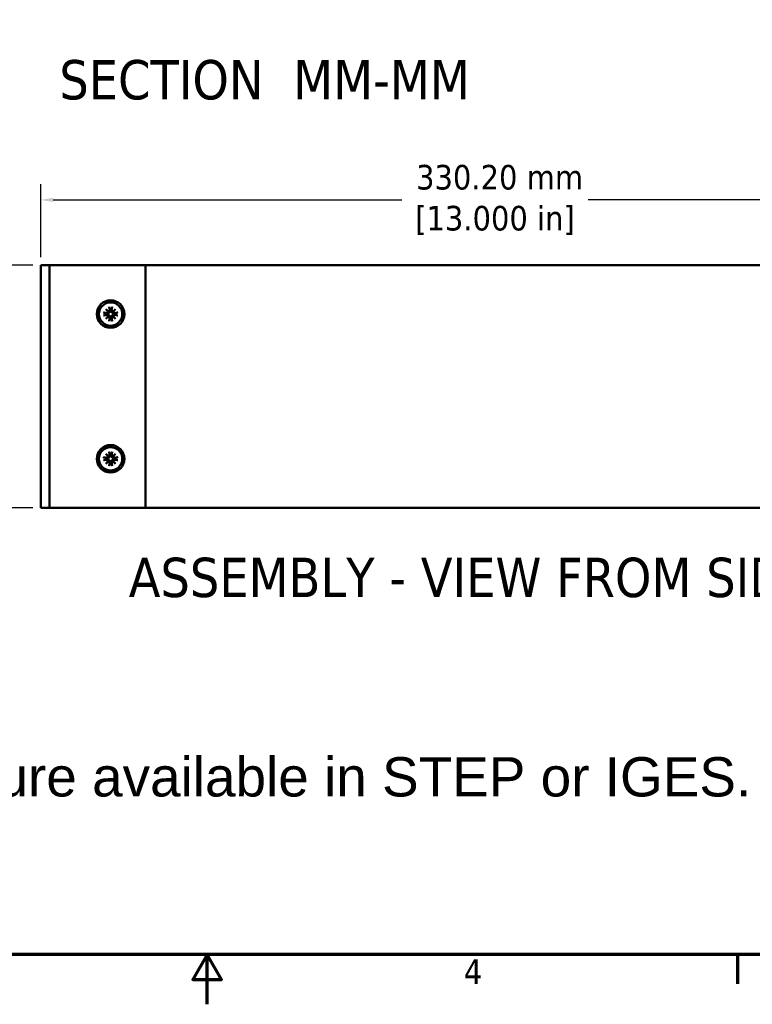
# Model space of a CAD drawing. Header units: millimetres. Extents: x 5 to 1538, y 27 to 971.
# Tile 9 of 18: x 703 to 969, y 27 to 385. Entities that reach past the tile are written whole.
import ezdxf

# ---------------------------------------------------------------- set-up
doc = ezdxf.new("R2010")
doc.units = ezdxf.units.MM
doc.header["$LTSCALE"] = 1.785714
for name, color, linetype, lineweight in [('Border (ANSI)', 7, 'Continuous', 70), ('Dimension (ANSI)', 7, 'Continuous', 25), ('Symbol (ANSI)', 7, 'Continuous', 25), ('Visible (ANSI)', 7, 'Continuous', 50)]:
    doc.layers.add(name, color=color, linetype=linetype, lineweight=lineweight)
doc.styles.add('Label Text (ANSI)', font='tahoma.ttf')
doc.styles.add('Note Text (ANSI)', font='tahoma.ttf')
doc.dimstyles.new('Default - mm (ANSI)', dxfattribs={"dimscale": 1.785714, "dimtxt": 5, "dimasz": 2.5, "dimexe": 3.175, "dimexo": 1.6002, "dimgap": 0.8, "dimtad": 0, "dimtih": 1, "dimtoh": 1, "dimrnd": 1e-08, "dimzin": 0, "dimdsep": 46, "dimtxsty": 'Note Text (ANSI)', "dimcen": 0.09, "dimdle": 10, "dimclrd": 256, "dimclre": 256, "dimclrt": 256, "dimadec": 1, "dimazin": 0, "dimtfac": 0.6096, "dimtofl": 0, "dimtmove": 0, "dimatfit": 3, "dimldrblk": 'Filled-1', "dimfxl": 1, "dimtolj": 1, "dimtzin": 0, "dimlwd": -1, "dimlwe": -1, "dimarcsym": 0})

# ---------------------------------------------------------------- blocks, each defined once
blk = doc.blocks.new('Borders Default Border')
at = {"layer": 'Border (ANSI)'}
blk.add_line((539.75, 25.4), (539.75, 19.38), dxfattribs=at)
at = {"layer": 'Border (ANSI)', "flags": 128}
for points in [[(12.7, 25.4), (12.7, 533.4), (850.9, 533.4), (850.9, 25.4), (12.7, 25.4)], [(431.8, 15.24), (431.8, 25.4), (428.87, 20.32), (434.73, 20.32), (431.8, 25.4)]]:
    blk.add_lwpolyline(points, dxfattribs=at)
at = {"layer": 'Border (ANSI)', "insert": (484.03, 19.38), "char_height": 5, "attachment_point": 7, "style": 'Note Text (ANSI)'}
blk.add_mtext('4', dxfattribs=at)
blk = doc.blocks.new('*D23')
at = {"layer": 'Defpoints', "color": 0, "transparency": 16777216}
for p in [(710.55, 295.79), (670.58, 207.66), (710.55, 207.66)]:
    blk.add_point(p, dxfattribs=at)
at = {"layer": 'Dimension (ANSI)', "transparency": 16777216}
for p, q in [((707.69, 295.79), (664.91, 295.79)), ((670.58, 291.32), (670.58, 266.53)), ((670.58, 212.12), (670.58, 236.91)), ((707.69, 207.66), (664.91, 207.66))]:
    blk.add_line(p, q, dxfattribs=at)
for points in [[(669.84, 291.32), (671.33, 291.32), (670.58, 295.79)], [(669.84, 212.12), (671.33, 212.12), (670.58, 207.66)]]:
    blk.add_solid(points, dxfattribs=at)
at = {"layer": 'Dimension (ANSI)', "transparency": 16777216, "insert": (670.58, 251.72), "char_height": 8.9286, "attachment_point": 5, "style": 'Note Text (ANSI)'}
blk.add_mtext('\\A1; 88.13 mm\\P[3.470 in]', dxfattribs=at)
blk = doc.blocks.new('Filled-1')
at = {"color": 0}
for p, q in [((0, 0), (-1, 0.333)), ((-1, 0.333), (-1, -0.333)), ((-1, 0), (0, 0)), ((-1, -0.333), (0, 0))]:
    blk.add_line(p, q, dxfattribs=at)
at = {"color": 0, "flags": 128}
blk.add_lwpolyline([(-1, -0.333), (0, 0), (-1, 0.333), (-1, -0.333)], dxfattribs=at)
at = {"color": 0}
blk.add_solid([(-1, -0.333), (0, 0), (-1, 0.333), (-1, -0.333)], dxfattribs=at)
blk = doc.blocks.new('*D27')
at = {"layer": 'Defpoints', "color": 0, "transparency": 16777216}
for p in [(1040.75, 319.49), (710.55, 295.79), (1040.75, 295.79)]:
    blk.add_point(p, dxfattribs=at)
at = {"layer": 'Dimension (ANSI)', "transparency": 16777216}
for p, q in [((710.55, 298.64), (710.55, 325.16)), ((1040.75, 298.64), (1040.75, 325.16)), ((715.02, 319.49), (841.84, 319.49)), ((1036.29, 319.49), (909.47, 319.49))]:
    blk.add_line(p, q, dxfattribs=at)
for points in [[(715.02, 320.24), (715.02, 318.75), (710.55, 319.49)], [(1036.29, 320.24), (1036.29, 318.75), (1040.75, 319.49)]]:
    blk.add_solid(points, dxfattribs=at)
at = {"layer": 'Dimension (ANSI)', "transparency": 16777216, "insert": (875.65, 319.49), "char_height": 8.9286, "attachment_point": 5, "style": 'Note Text (ANSI)'}
blk.add_mtext('\\A1; 330.20 mm\\P[13.000 in]', dxfattribs=at)

msp = doc.modelspace()

# ---------------------------------------------------------------- linework, layer by layer
at = {"layer": 'Visible (ANSI)'}
for p, q in [((712.7265, 295.7875), (710.5515, 295.7875)), ((710.5515, 207.6575), (710.5515, 295.7875)), ((712.7265, 295.7875), (713.7265, 295.7875)), ((714.7265, 295.7875), (713.7265, 295.7875)), ((713.7265, 207.6575), (713.7265, 295.7875)), ((746.6515, 295.7875), (714.7265, 295.7875)), ((746.6515, 295.7875), (748.6515, 295.7875)), ((748.6515, 295.7875), (1040.7515, 295.7875)), ((748.6515, 207.6575), (748.6515, 295.7875)), ((734.1734, 279.8006), (735.2935, 278.8445)), ((734.1734, 279.8006), (735.1045, 278.8695)), ((735.1295, 278.6805), (734.1734, 279.8006)), ((735.4126, 280.6105), (735.6082, 279.232)), ((736.4903, 280.6105), (736.2948, 279.232)), ((736.6095, 278.8445), (737.7296, 279.8006)), ((737.7296, 279.8006), (736.7735, 278.6805)), ((737.7296, 279.8006), (736.7985, 278.8695)), ((733.3635, 278.5613), (734.742, 278.3658)), ((733.3635, 277.4836), (734.742, 277.6792)), ((734.1734, 276.2444), (735.1295, 277.3645)), ((735.2935, 277.2005), (734.1734, 276.2444)), ((734.1734, 276.2444), (735.1045, 277.1755)), ((735.1045, 278.8695), (735.3661, 278.6078)), ((735.1045, 277.1755), (735.3661, 277.4371)), ((735.4126, 275.4345), (735.6082, 276.813)), ((736.4903, 275.4345), (736.2948, 276.813)), ((736.7985, 278.8695), (736.5368, 278.6078)), ((736.7985, 277.1755), (736.5368, 277.4371)), ((737.7296, 276.2444), (736.6095, 277.2005)), ((736.7735, 277.3645), (737.7296, 276.2444)), ((737.7296, 276.2444), (736.7985, 277.1755)), ((738.5395, 278.5613), (737.161, 278.3658)), ((738.5395, 277.4836), (737.161, 277.6792)), ((733.3635, 225.9613), (734.742, 225.7658)), ((734.1734, 227.2006), (735.2935, 226.2445)), ((734.1734, 227.2006), (735.1045, 226.2695)), ((735.1295, 226.0805), (734.1734, 227.2006)), ((735.1045, 226.2695), (735.3661, 226.0078)), ((735.4126, 228.0105), (735.6082, 226.632)), ((736.4903, 228.0105), (736.2948, 226.632)), ((736.7985, 226.2695), (736.5368, 226.0078)), ((736.6095, 226.2445), (737.7296, 227.2006)), ((737.7296, 227.2006), (736.7735, 226.0805)), ((737.7296, 227.2006), (736.7985, 226.2695)), ((738.5395, 225.9613), (737.161, 225.7658)), ((733.3635, 224.8836), (734.742, 225.0792)), ((734.1734, 223.6444), (735.1295, 224.7645)), ((735.2935, 224.6005), (734.1734, 223.6444)), ((734.1734, 223.6444), (735.1045, 224.5755)), ((735.1045, 224.5755), (735.3661, 224.8371)), ((735.4126, 222.8345), (735.6082, 224.213)), ((736.4903, 222.8345), (736.2948, 224.213)), ((736.7985, 224.5755), (736.5368, 224.8371)), ((737.7296, 223.6444), (736.6095, 224.6005)), ((736.7735, 224.7645), (737.7296, 223.6444)), ((737.7296, 223.6444), (736.7985, 224.5755)), ((738.5395, 224.8836), (737.161, 225.0792)), ((712.7265, 207.6575), (710.5515, 207.6575)), ((712.7265, 207.6575), (713.7265, 207.6575)), ((714.7265, 207.6575), (713.7265, 207.6575)), ((746.6515, 207.6575), (714.7265, 207.6575)), ((746.6515, 207.6575), (748.6515, 207.6575)), ((748.6515, 207.6575), (1040.7515, 207.6575))]:
    msp.add_line(p, q, dxfattribs=at)
at = {"layer": 'Visible (ANSI)', "flags": 128}
for points in [[(735.8326, 279.2499), (735.8371, 279.2169), (735.8395, 279.1836), (735.84, 279.1492), (735.8384, 279.1141), (735.8345, 279.0786), (735.8284, 279.0431), (735.8199, 279.008), (735.8092, 278.9736), (735.7965, 278.9401), (735.782, 278.908), (735.7655, 278.8772), (735.7464, 278.8464), (735.7246, 278.8159), (735.7002, 278.7862), (735.6734, 278.758), (735.6444, 278.7317), (735.6138, 278.7076), (735.5822, 278.686), (735.5496, 278.6671), (735.515, 278.6503), (735.4789, 278.6357), (735.4417, 278.6236), (735.4039, 278.6143), (735.3661, 278.6078)], [(735.4488, 280.4277), (735.4474, 280.4321), (735.446, 280.4369), (735.4445, 280.4421), (735.443, 280.4477), (735.4415, 280.4535), (735.44, 280.4595), (735.4385, 280.4657), (735.4371, 280.4723), (735.4355, 280.4793), (735.4339, 280.4868), (735.4323, 280.4947), (735.4307, 280.5028), (735.4291, 280.5111), (735.4275, 280.5194), (735.4259, 280.5277), (735.4244, 280.5361), (735.4229, 280.5448), (735.4214, 280.5539), (735.4198, 280.5633), (735.4183, 280.5728), (735.4168, 280.5824), (735.4154, 280.592), (735.414, 280.6013), (735.4126, 280.6105)], [(735.4488, 280.4276), (735.4705, 280.3612), (735.4915, 280.2969), (735.5119, 280.2346), (735.5316, 280.1743), (735.5508, 280.1157), (735.5693, 280.0589), (735.5874, 280.0038), (735.6049, 279.9502), (735.6218, 279.8982), (735.6384, 279.8476), (735.6544, 279.7984), (735.67, 279.7506), (735.6852, 279.704), (735.7, 279.6587), (735.7143, 279.6145), (735.7283, 279.5715), (735.742, 279.5296), (735.7553, 279.4887), (735.7683, 279.4488), (735.7809, 279.4099), (735.7932, 279.372), (735.8053, 279.3349), (735.817, 279.2987), (735.8285, 279.2633)], [(735.8285, 279.2633), (735.8286, 279.2627), (735.8288, 279.2622), (735.829, 279.2616), (735.8292, 279.2611), (735.8294, 279.2605), (735.8295, 279.2599), (735.8297, 279.2594), (735.8299, 279.2588), (735.8301, 279.2583), (735.8302, 279.2577), (735.8304, 279.2572), (735.8306, 279.2566), (735.8308, 279.2561), (735.8309, 279.2555), (735.8311, 279.2549), (735.8313, 279.2544), (735.8314, 279.2538), (735.8316, 279.2533), (735.8318, 279.2527), (735.8319, 279.2522), (735.8321, 279.2516), (735.8323, 279.2511), (735.8324, 279.2505), (735.8326, 279.2499)], [(736.5368, 278.6078), (736.4991, 278.6143), (736.4613, 278.6236), (736.4241, 278.6357), (736.3879, 278.6503), (736.3534, 278.6671), (736.3208, 278.686), (736.2891, 278.7076), (736.2585, 278.7317), (736.2296, 278.758), (736.2027, 278.7862), (736.1784, 278.8159), (736.1565, 278.8464), (736.1374, 278.8772), (736.121, 278.908), (736.1064, 278.9401), (736.0937, 278.9736), (736.083, 279.008), (736.0746, 279.0431), (736.0684, 279.0786), (736.0646, 279.1141), (736.063, 279.1492), (736.0634, 279.1836), (736.0659, 279.2169), (736.0704, 279.2499)], [(736.0704, 279.2499), (736.0705, 279.2505), (736.0707, 279.2511), (736.0709, 279.2516), (736.071, 279.2522), (736.0712, 279.2527), (736.0714, 279.2533), (736.0715, 279.2538), (736.0717, 279.2544), (736.0719, 279.2549), (736.072, 279.2555), (736.0722, 279.2561), (736.0724, 279.2566), (736.0726, 279.2572), (736.0727, 279.2577), (736.0729, 279.2583), (736.0731, 279.2588), (736.0733, 279.2594), (736.0734, 279.2599), (736.0736, 279.2605), (736.0738, 279.2611), (736.074, 279.2616), (736.0741, 279.2622), (736.0743, 279.2627), (736.0745, 279.2633)], [(736.0745, 279.2633), (736.086, 279.2987), (736.0977, 279.3349), (736.1097, 279.372), (736.1221, 279.4099), (736.1347, 279.4488), (736.1477, 279.4887), (736.161, 279.5296), (736.1746, 279.5715), (736.1886, 279.6145), (736.203, 279.6587), (736.2178, 279.704), (736.233, 279.7506), (736.2486, 279.7984), (736.2646, 279.8476), (736.2811, 279.8982), (736.2981, 279.9502), (736.3156, 280.0038), (736.3336, 280.0589), (736.3522, 280.1157), (736.3713, 280.1743), (736.3911, 280.2346), (736.4114, 280.2969), (736.4325, 280.3612), (736.4542, 280.4276)], [(736.4903, 280.6105), (736.489, 280.6013), (736.4876, 280.592), (736.4862, 280.5824), (736.4847, 280.5728), (736.4831, 280.5633), (736.4816, 280.5539), (736.48, 280.5448), (736.4785, 280.5361), (736.477, 280.5277), (736.4755, 280.5194), (736.4739, 280.5111), (736.4723, 280.5028), (736.4707, 280.4947), (736.4691, 280.4868), (736.4675, 280.4793), (736.4659, 280.4723), (736.4644, 280.4657), (736.463, 280.4595), (736.4615, 280.4535), (736.46, 280.4477), (736.4585, 280.4421), (736.457, 280.4369), (736.4556, 280.4321), (736.4542, 280.4277)], [(733.3635, 278.5613), (733.3726, 278.56), (733.382, 278.5586), (733.3916, 278.5572), (733.4012, 278.5557), (733.4107, 278.5541), (733.4201, 278.5526), (733.4292, 278.551), (733.4379, 278.5495), (733.4462, 278.548), (733.4546, 278.5465), (733.4629, 278.5449), (733.4712, 278.5433), (733.4793, 278.5417), (733.4871, 278.5401), (733.4946, 278.5385), (733.5017, 278.5369), (733.5083, 278.5354), (733.5145, 278.534), (733.5205, 278.5325), (733.5263, 278.531), (733.5319, 278.5295), (733.5371, 278.528), (733.5419, 278.5266), (733.5463, 278.5252)], [(733.5463, 277.5198), (733.5419, 277.5184), (733.5371, 277.517), (733.5319, 277.5155), (733.5263, 277.514), (733.5205, 277.5125), (733.5145, 277.511), (733.5083, 277.5096), (733.5017, 277.5081), (733.4946, 277.5065), (733.4871, 277.5049), (733.4793, 277.5033), (733.4712, 277.5017), (733.4629, 277.5001), (733.4546, 277.4985), (733.4462, 277.4969), (733.4379, 277.4954), (733.4292, 277.4939), (733.4201, 277.4924), (733.4107, 277.4909), (733.4012, 277.4893), (733.3916, 277.4878), (733.382, 277.4864), (733.3726, 277.485), (733.3635, 277.4836)], [(734.7107, 278.1455), (734.6753, 278.157), (734.6391, 278.1687), (734.602, 278.1807), (734.564, 278.1931), (734.5251, 278.2057), (734.4853, 278.2187), (734.4444, 278.232), (734.4024, 278.2456), (734.3594, 278.2596), (734.3153, 278.274), (734.2699, 278.2888), (734.2234, 278.304), (734.1755, 278.3196), (734.1264, 278.3356), (734.0758, 278.3521), (734.0238, 278.3691), (733.9702, 278.3866), (733.9151, 278.4046), (733.8583, 278.4232), (733.7997, 278.4423), (733.7393, 278.4621), (733.6771, 278.4824), (733.6128, 278.5035), (733.5464, 278.5252)], [(733.5464, 277.5198), (733.6128, 277.5415), (733.6771, 277.5625), (733.7393, 277.5829), (733.7997, 277.6026), (733.8583, 277.6218), (733.9151, 277.6404), (733.9702, 277.6584), (734.0238, 277.6759), (734.0758, 277.6928), (734.1264, 277.7094), (734.1755, 277.7254), (734.2234, 277.741), (734.2699, 277.7562), (734.3153, 277.771), (734.3594, 277.7853), (734.4024, 277.7993), (734.4444, 277.813), (734.4853, 277.8263), (734.5251, 277.8393), (734.564, 277.8519), (734.602, 277.8642), (734.6391, 277.8763), (734.6753, 277.888), (734.7107, 277.8995)], [(734.724, 278.1414), (734.7235, 278.1415), (734.7229, 278.1417), (734.7224, 278.1419), (734.7218, 278.142), (734.7213, 278.1422), (734.7207, 278.1424), (734.7201, 278.1425), (734.7196, 278.1427), (734.719, 278.1429), (734.7185, 278.143), (734.7179, 278.1432), (734.7174, 278.1434), (734.7168, 278.1436), (734.7163, 278.1437), (734.7157, 278.1439), (734.7151, 278.1441), (734.7146, 278.1443), (734.714, 278.1444), (734.7135, 278.1446), (734.7129, 278.1448), (734.7124, 278.145), (734.7118, 278.1451), (734.7113, 278.1453), (734.7107, 278.1455)], [(734.7107, 277.8995), (734.7113, 277.8997), (734.7118, 277.8998), (734.7124, 277.9), (734.7129, 277.9002), (734.7135, 277.9004), (734.714, 277.9005), (734.7146, 277.9007), (734.7151, 277.9009), (734.7157, 277.9011), (734.7163, 277.9012), (734.7168, 277.9014), (734.7174, 277.9016), (734.7179, 277.9018), (734.7185, 277.9019), (734.719, 277.9021), (734.7196, 277.9023), (734.7201, 277.9024), (734.7207, 277.9026), (734.7213, 277.9028), (734.7218, 277.903), (734.7224, 277.9031), (734.7229, 277.9033), (734.7235, 277.9035), (734.724, 277.9036)], [(735.3661, 278.6078), (735.3596, 278.5701), (735.3504, 278.5323), (735.3383, 278.4951), (735.3237, 278.4589), (735.3069, 278.4244), (735.288, 278.3918), (735.2664, 278.3601), (735.2423, 278.3295), (735.216, 278.3006), (735.1878, 278.2737), (735.1581, 278.2494), (735.1276, 278.2276), (735.0968, 278.2084), (735.066, 278.192), (735.0339, 278.1774), (735.0004, 278.1647), (734.966, 278.1541), (734.9309, 278.1456), (734.8954, 278.1394), (734.8599, 278.1356), (734.8248, 278.134), (734.7904, 278.1345), (734.757, 278.1369), (734.724, 278.1414)], [(734.724, 277.9036), (734.757, 277.9081), (734.7904, 277.9105), (734.8248, 277.911), (734.8599, 277.9094), (734.8954, 277.9056), (734.9309, 277.8994), (734.966, 277.8909), (735.0004, 277.8802), (735.0339, 277.8675), (735.066, 277.853), (735.0968, 277.8365), (735.1276, 277.8174), (735.1581, 277.7956), (735.1878, 277.7712), (735.216, 277.7444), (735.2423, 277.7154), (735.2664, 277.6849), (735.288, 277.6532), (735.3069, 277.6206), (735.3237, 277.586), (735.3383, 277.5499), (735.3504, 277.5127), (735.3596, 277.4749), (735.3661, 277.4371)], [(735.3661, 277.4371), (735.4039, 277.4306), (735.4417, 277.4214), (735.4789, 277.4093), (735.515, 277.3947), (735.5496, 277.3779), (735.5822, 277.359), (735.6138, 277.3374), (735.6444, 277.3133), (735.6734, 277.287), (735.7002, 277.2588), (735.7246, 277.2291), (735.7464, 277.1986), (735.7655, 277.1678), (735.782, 277.137), (735.7965, 277.1049), (735.8092, 277.0714), (735.8199, 277.037), (735.8284, 277.0019), (735.8345, 276.9664), (735.8384, 276.9309), (735.84, 276.8958), (735.8395, 276.8614), (735.8371, 276.828), (735.8326, 276.795)], [(735.4126, 275.4345), (735.414, 275.4436), (735.4154, 275.453), (735.4168, 275.4626), (735.4183, 275.4722), (735.4198, 275.4817), (735.4214, 275.4911), (735.4229, 275.5002), (735.4244, 275.5089), (735.4259, 275.5172), (735.4275, 275.5256), (735.4291, 275.5339), (735.4307, 275.5422), (735.4323, 275.5503), (735.4339, 275.5581), (735.4355, 275.5656), (735.4371, 275.5727), (735.4385, 275.5793), (735.44, 275.5855), (735.4415, 275.5915), (735.443, 275.5973), (735.4445, 275.6029), (735.446, 275.6081), (735.4474, 275.6129), (735.4488, 275.6173)], [(735.8285, 276.7817), (735.817, 276.7463), (735.8053, 276.7101), (735.7932, 276.673), (735.7809, 276.635), (735.7683, 276.5961), (735.7553, 276.5563), (735.742, 276.5154), (735.7283, 276.4734), (735.7143, 276.4304), (735.7, 276.3863), (735.6852, 276.3409), (735.67, 276.2944), (735.6544, 276.2465), (735.6384, 276.1974), (735.6218, 276.1468), (735.6049, 276.0948), (735.5874, 276.0412), (735.5693, 275.9861), (735.5508, 275.9293), (735.5316, 275.8707), (735.5119, 275.8103), (735.4915, 275.7481), (735.4705, 275.6838), (735.4488, 275.6174)], [(735.8326, 276.795), (735.8324, 276.7945), (735.8323, 276.7939), (735.8321, 276.7934), (735.8319, 276.7928), (735.8318, 276.7923), (735.8316, 276.7917), (735.8314, 276.7911), (735.8313, 276.7906), (735.8311, 276.79), (735.8309, 276.7895), (735.8308, 276.7889), (735.8306, 276.7884), (735.8304, 276.7878), (735.8302, 276.7873), (735.8301, 276.7867), (735.8299, 276.7861), (735.8297, 276.7856), (735.8295, 276.785), (735.8294, 276.7845), (735.8292, 276.7839), (735.829, 276.7834), (735.8288, 276.7828), (735.8286, 276.7823), (735.8285, 276.7817)], [(736.0704, 276.795), (736.0659, 276.828), (736.0634, 276.8614), (736.063, 276.8958), (736.0646, 276.9309), (736.0684, 276.9664), (736.0746, 277.0019), (736.083, 277.037), (736.0937, 277.0714), (736.1064, 277.1049), (736.121, 277.137), (736.1374, 277.1678), (736.1565, 277.1986), (736.1784, 277.2291), (736.2027, 277.2588), (736.2296, 277.287), (736.2585, 277.3133), (736.2891, 277.3374), (736.3208, 277.359), (736.3534, 277.3779), (736.3879, 277.3947), (736.4241, 277.4093), (736.4613, 277.4214), (736.4991, 277.4306), (736.5368, 277.4371)], [(736.0745, 276.7817), (736.0743, 276.7823), (736.0741, 276.7828), (736.074, 276.7834), (736.0738, 276.7839), (736.0736, 276.7845), (736.0734, 276.785), (736.0733, 276.7856), (736.0731, 276.7861), (736.0729, 276.7867), (736.0727, 276.7873), (736.0726, 276.7878), (736.0724, 276.7884), (736.0722, 276.7889), (736.072, 276.7895), (736.0719, 276.79), (736.0717, 276.7906), (736.0715, 276.7911), (736.0714, 276.7917), (736.0712, 276.7923), (736.071, 276.7928), (736.0709, 276.7934), (736.0707, 276.7939), (736.0705, 276.7945), (736.0704, 276.795)], [(736.4542, 275.6174), (736.4325, 275.6838), (736.4114, 275.7481), (736.3911, 275.8103), (736.3713, 275.8707), (736.3522, 275.9293), (736.3336, 275.9861), (736.3156, 276.0412), (736.2981, 276.0948), (736.2811, 276.1468), (736.2646, 276.1974), (736.2486, 276.2465), (736.233, 276.2944), (736.2178, 276.3409), (736.203, 276.3863), (736.1886, 276.4304), (736.1746, 276.4734), (736.161, 276.5154), (736.1477, 276.5563), (736.1347, 276.5961), (736.1221, 276.635), (736.1097, 276.673), (736.0977, 276.7101), (736.086, 276.7463), (736.0745, 276.7817)], [(736.4542, 275.6173), (736.4556, 275.6129), (736.457, 275.6081), (736.4585, 275.6029), (736.46, 275.5973), (736.4615, 275.5915), (736.463, 275.5855), (736.4644, 275.5793), (736.4659, 275.5727), (736.4675, 275.5656), (736.4691, 275.5581), (736.4707, 275.5503), (736.4723, 275.5422), (736.4739, 275.5339), (736.4755, 275.5256), (736.477, 275.5172), (736.4785, 275.5089), (736.48, 275.5002), (736.4816, 275.4911), (736.4831, 275.4817), (736.4847, 275.4722), (736.4862, 275.4626), (736.4876, 275.453), (736.489, 275.4436), (736.4903, 275.4345)], [(737.1789, 278.1414), (737.1459, 278.1369), (737.1126, 278.1345), (737.0782, 278.134), (737.0431, 278.1356), (737.0076, 278.1394), (736.9721, 278.1456), (736.937, 278.1541), (736.9026, 278.1647), (736.8691, 278.1774), (736.837, 278.192), (736.8062, 278.2084), (736.7754, 278.2276), (736.7449, 278.2494), (736.7152, 278.2737), (736.687, 278.3006), (736.6607, 278.3295), (736.6366, 278.3601), (736.615, 278.3918), (736.5961, 278.4244), (736.5793, 278.4589), (736.5647, 278.4951), (736.5526, 278.5323), (736.5433, 278.5701), (736.5368, 278.6078)], [(736.5368, 277.4371), (736.5433, 277.4749), (736.5526, 277.5127), (736.5647, 277.5499), (736.5793, 277.586), (736.5961, 277.6206), (736.615, 277.6532), (736.6366, 277.6849), (736.6607, 277.7154), (736.687, 277.7444), (736.7152, 277.7712), (736.7449, 277.7956), (736.7754, 277.8174), (736.8062, 277.8365), (736.837, 277.853), (736.8691, 277.8675), (736.9026, 277.8802), (736.937, 277.8909), (736.9721, 277.8994), (737.0076, 277.9056), (737.0431, 277.9094), (737.0782, 277.911), (737.1126, 277.9105), (737.1459, 277.9081), (737.1789, 277.9036)], [(737.1923, 278.1455), (737.1917, 278.1453), (737.1912, 278.1451), (737.1906, 278.145), (737.19, 278.1448), (737.1895, 278.1446), (737.1889, 278.1444), (737.1884, 278.1443), (737.1878, 278.1441), (737.1873, 278.1439), (737.1867, 278.1437), (737.1862, 278.1436), (737.1856, 278.1434), (737.1851, 278.1432), (737.1845, 278.143), (737.1839, 278.1429), (737.1834, 278.1427), (737.1828, 278.1425), (737.1823, 278.1424), (737.1817, 278.1422), (737.1812, 278.142), (737.1806, 278.1419), (737.1801, 278.1417), (737.1795, 278.1415), (737.1789, 278.1414)], [(737.1789, 277.9036), (737.1795, 277.9035), (737.1801, 277.9033), (737.1806, 277.9031), (737.1812, 277.903), (737.1817, 277.9028), (737.1823, 277.9026), (737.1828, 277.9024), (737.1834, 277.9023), (737.1839, 277.9021), (737.1845, 277.9019), (737.1851, 277.9018), (737.1856, 277.9016), (737.1862, 277.9014), (737.1867, 277.9012), (737.1873, 277.9011), (737.1878, 277.9009), (737.1884, 277.9007), (737.1889, 277.9005), (737.1895, 277.9004), (737.19, 277.9002), (737.1906, 277.9), (737.1912, 277.8998), (737.1917, 277.8997), (737.1923, 277.8995)], [(738.3566, 278.5252), (738.2902, 278.5035), (738.2259, 278.4824), (738.1636, 278.4621), (738.1033, 278.4423), (738.0447, 278.4232), (737.9879, 278.4046), (737.9328, 278.3866), (737.8792, 278.3691), (737.8272, 278.3521), (737.7766, 278.3356), (737.7274, 278.3196), (737.6796, 278.304), (737.633, 278.2888), (737.5877, 278.274), (737.5435, 278.2596), (737.5005, 278.2456), (737.4586, 278.232), (737.4177, 278.2187), (737.3778, 278.2057), (737.3389, 278.1931), (737.301, 278.1807), (737.2639, 278.1687), (737.2277, 278.157), (737.1923, 278.1455)], [(737.1923, 277.8995), (737.2277, 277.888), (737.2639, 277.8763), (737.301, 277.8642), (737.3389, 277.8519), (737.3778, 277.8393), (737.4177, 277.8263), (737.4586, 277.813), (737.5005, 277.7993), (737.5435, 277.7853), (737.5877, 277.771), (737.633, 277.7562), (737.6796, 277.741), (737.7274, 277.7254), (737.7766, 277.7094), (737.8272, 277.6928), (737.8792, 277.6759), (737.9328, 277.6584), (737.9879, 277.6404), (738.0447, 277.6218), (738.1033, 277.6026), (738.1636, 277.5829), (738.2259, 277.5625), (738.2902, 277.5415), (738.3566, 277.5198)], [(738.3567, 278.5252), (738.3611, 278.5266), (738.3659, 278.528), (738.3711, 278.5295), (738.3767, 278.531), (738.3825, 278.5325), (738.3885, 278.534), (738.3947, 278.5354), (738.4013, 278.5369), (738.4083, 278.5385), (738.4158, 278.5401), (738.4237, 278.5417), (738.4318, 278.5433), (738.4401, 278.5449), (738.4484, 278.5465), (738.4567, 278.548), (738.4651, 278.5495), (738.4738, 278.551), (738.4829, 278.5526), (738.4923, 278.5541), (738.5018, 278.5557), (738.5114, 278.5572), (738.5209, 278.5586), (738.5303, 278.56), (738.5395, 278.5613)], [(738.5395, 277.4836), (738.5303, 277.485), (738.5209, 277.4864), (738.5114, 277.4878), (738.5018, 277.4893), (738.4923, 277.4909), (738.4829, 277.4924), (738.4738, 277.4939), (738.4651, 277.4954), (738.4567, 277.4969), (738.4484, 277.4985), (738.4401, 277.5001), (738.4318, 277.5017), (738.4237, 277.5033), (738.4158, 277.5049), (738.4083, 277.5065), (738.4013, 277.5081), (738.3947, 277.5096), (738.3885, 277.511), (738.3825, 277.5125), (738.3767, 277.514), (738.3711, 277.5155), (738.3659, 277.517), (738.3611, 277.5184), (738.3567, 277.5198)], [(733.3635, 225.9613), (733.3726, 225.96), (733.382, 225.9586), (733.3916, 225.9572), (733.4012, 225.9557), (733.4107, 225.9541), (733.4201, 225.9526), (733.4292, 225.951), (733.4379, 225.9495), (733.4462, 225.948), (733.4546, 225.9465), (733.4629, 225.9449), (733.4712, 225.9433), (733.4793, 225.9417), (733.4871, 225.9401), (733.4946, 225.9385), (733.5017, 225.9369), (733.5083, 225.9354), (733.5145, 225.934), (733.5205, 225.9325), (733.5263, 225.931), (733.5319, 225.9295), (733.5371, 225.928), (733.5419, 225.9266), (733.5463, 225.9252)], [(734.7107, 225.5455), (734.6753, 225.557), (734.6391, 225.5687), (734.602, 225.5807), (734.564, 225.5931), (734.5251, 225.6057), (734.4853, 225.6187), (734.4444, 225.632), (734.4024, 225.6456), (734.3594, 225.6596), (734.3153, 225.674), (734.2699, 225.6888), (734.2234, 225.704), (734.1755, 225.7196), (734.1264, 225.7356), (734.0758, 225.7521), (734.0238, 225.7691), (733.9702, 225.7866), (733.9151, 225.8046), (733.8583, 225.8232), (733.7997, 225.8423), (733.7393, 225.8621), (733.6771, 225.8824), (733.6128, 225.9035), (733.5464, 225.9252)], [(734.724, 225.5414), (734.7235, 225.5415), (734.7229, 225.5417), (734.7224, 225.5419), (734.7218, 225.542), (734.7213, 225.5422), (734.7207, 225.5424), (734.7201, 225.5425), (734.7196, 225.5427), (734.719, 225.5429), (734.7185, 225.543), (734.7179, 225.5432), (734.7174, 225.5434), (734.7168, 225.5436), (734.7163, 225.5437), (734.7157, 225.5439), (734.7151, 225.5441), (734.7146, 225.5443), (734.714, 225.5444), (734.7135, 225.5446), (734.7129, 225.5448), (734.7124, 225.545), (734.7118, 225.5451), (734.7113, 225.5453), (734.7107, 225.5455)], [(735.3661, 226.0078), (735.3596, 225.9701), (735.3504, 225.9323), (735.3383, 225.8951), (735.3237, 225.8589), (735.3069, 225.8244), (735.288, 225.7918), (735.2664, 225.7601), (735.2423, 225.7295), (735.216, 225.7006), (735.1878, 225.6737), (735.1581, 225.6494), (735.1276, 225.6276), (735.0968, 225.6084), (735.066, 225.592), (735.0339, 225.5774), (735.0004, 225.5647), (734.966, 225.5541), (734.9309, 225.5456), (734.8954, 225.5394), (734.8599, 225.5356), (734.8248, 225.534), (734.7904, 225.5345), (734.757, 225.5369), (734.724, 225.5414)], [(735.8326, 226.6499), (735.8371, 226.6169), (735.8395, 226.5836), (735.84, 226.5492), (735.8384, 226.5141), (735.8345, 226.4786), (735.8284, 226.4431), (735.8199, 226.408), (735.8092, 226.3736), (735.7965, 226.3401), (735.782, 226.308), (735.7655, 226.2772), (735.7464, 226.2464), (735.7246, 226.2159), (735.7002, 226.1862), (735.6734, 226.158), (735.6444, 226.1317), (735.6138, 226.1076), (735.5822, 226.086), (735.5496, 226.0671), (735.515, 226.0503), (735.4789, 226.0357), (735.4417, 226.0236), (735.4039, 226.0143), (735.3661, 226.0078)], [(735.4488, 227.8277), (735.4474, 227.8321), (735.446, 227.8369), (735.4445, 227.8421), (735.443, 227.8477), (735.4415, 227.8535), (735.44, 227.8595), (735.4385, 227.8657), (735.4371, 227.8723), (735.4355, 227.8793), (735.4339, 227.8868), (735.4323, 227.8947), (735.4307, 227.9028), (735.4291, 227.9111), (735.4275, 227.9194), (735.4259, 227.9277), (735.4244, 227.9361), (735.4229, 227.9448), (735.4214, 227.9539), (735.4198, 227.9633), (735.4183, 227.9728), (735.4168, 227.9824), (735.4154, 227.992), (735.414, 228.0013), (735.4126, 228.0105)], [(735.4488, 227.8276), (735.4705, 227.7612), (735.4915, 227.6969), (735.5119, 227.6346), (735.5316, 227.5743), (735.5508, 227.5157), (735.5693, 227.4589), (735.5874, 227.4038), (735.6049, 227.3502), (735.6218, 227.2982), (735.6384, 227.2476), (735.6544, 227.1984), (735.67, 227.1506), (735.6852, 227.104), (735.7, 227.0587), (735.7143, 227.0145), (735.7283, 226.9715), (735.742, 226.9296), (735.7553, 226.8887), (735.7683, 226.8488), (735.7809, 226.8099), (735.7932, 226.772), (735.8053, 226.7349), (735.817, 226.6987), (735.8285, 226.6633)], [(735.8285, 226.6633), (735.8286, 226.6627), (735.8288, 226.6622), (735.829, 226.6616), (735.8292, 226.6611), (735.8294, 226.6605), (735.8295, 226.6599), (735.8297, 226.6594), (735.8299, 226.6588), (735.8301, 226.6583), (735.8302, 226.6577), (735.8304, 226.6572), (735.8306, 226.6566), (735.8308, 226.6561), (735.8309, 226.6555), (735.8311, 226.6549), (735.8313, 226.6544), (735.8314, 226.6538), (735.8316, 226.6533), (735.8318, 226.6527), (735.8319, 226.6522), (735.8321, 226.6516), (735.8323, 226.6511), (735.8324, 226.6505), (735.8326, 226.6499)], [(736.5368, 226.0078), (736.4991, 226.0143), (736.4613, 226.0236), (736.4241, 226.0357), (736.3879, 226.0503), (736.3534, 226.0671), (736.3208, 226.086), (736.2891, 226.1076), (736.2585, 226.1317), (736.2296, 226.158), (736.2027, 226.1862), (736.1784, 226.2159), (736.1565, 226.2464), (736.1374, 226.2772), (736.121, 226.308), (736.1064, 226.3401), (736.0937, 226.3736), (736.083, 226.408), (736.0746, 226.4431), (736.0684, 226.4786), (736.0646, 226.5141), (736.063, 226.5492), (736.0634, 226.5836), (736.0659, 226.6169), (736.0704, 226.6499)], [(736.0704, 226.6499), (736.0705, 226.6505), (736.0707, 226.6511), (736.0709, 226.6516), (736.071, 226.6522), (736.0712, 226.6527), (736.0714, 226.6533), (736.0715, 226.6538), (736.0717, 226.6544), (736.0719, 226.6549), (736.072, 226.6555), (736.0722, 226.6561), (736.0724, 226.6566), (736.0726, 226.6572), (736.0727, 226.6577), (736.0729, 226.6583), (736.0731, 226.6588), (736.0733, 226.6594), (736.0734, 226.6599), (736.0736, 226.6605), (736.0738, 226.6611), (736.074, 226.6616), (736.0741, 226.6622), (736.0743, 226.6627), (736.0745, 226.6633)], [(736.0745, 226.6633), (736.086, 226.6987), (736.0977, 226.7349), (736.1097, 226.772), (736.1221, 226.8099), (736.1347, 226.8488), (736.1477, 226.8887), (736.161, 226.9296), (736.1746, 226.9715), (736.1886, 227.0145), (736.203, 227.0587), (736.2178, 227.104), (736.233, 227.1506), (736.2486, 227.1984), (736.2646, 227.2476), (736.2811, 227.2982), (736.2981, 227.3502), (736.3156, 227.4038), (736.3336, 227.4589), (736.3522, 227.5157), (736.3713, 227.5743), (736.3911, 227.6346), (736.4114, 227.6969), (736.4325, 227.7612), (736.4542, 227.8276)], [(736.4903, 228.0105), (736.489, 228.0013), (736.4876, 227.992), (736.4862, 227.9824), (736.4847, 227.9728), (736.4831, 227.9633), (736.4816, 227.9539), (736.48, 227.9448), (736.4785, 227.9361), (736.477, 227.9277), (736.4755, 227.9194), (736.4739, 227.9111), (736.4723, 227.9028), (736.4707, 227.8947), (736.4691, 227.8868), (736.4675, 227.8793), (736.4659, 227.8723), (736.4644, 227.8657), (736.463, 227.8595), (736.4615, 227.8535), (736.46, 227.8477), (736.4585, 227.8421), (736.457, 227.8369), (736.4556, 227.8321), (736.4542, 227.8277)], [(737.1789, 225.5414), (737.1459, 225.5369), (737.1126, 225.5345), (737.0782, 225.534), (737.0431, 225.5356), (737.0076, 225.5394), (736.9721, 225.5456), (736.937, 225.5541), (736.9026, 225.5647), (736.8691, 225.5774), (736.837, 225.592), (736.8062, 225.6084), (736.7754, 225.6276), (736.7449, 225.6494), (736.7152, 225.6737), (736.687, 225.7006), (736.6607, 225.7295), (736.6366, 225.7601), (736.615, 225.7918), (736.5961, 225.8244), (736.5793, 225.8589), (736.5647, 225.8951), (736.5526, 225.9323), (736.5433, 225.9701), (736.5368, 226.0078)], [(737.1923, 225.5455), (737.1917, 225.5453), (737.1912, 225.5451), (737.1906, 225.545), (737.19, 225.5448), (737.1895, 225.5446), (737.1889, 225.5444), (737.1884, 225.5443), (737.1878, 225.5441), (737.1873, 225.5439), (737.1867, 225.5437), (737.1862, 225.5436), (737.1856, 225.5434), (737.1851, 225.5432), (737.1845, 225.543), (737.1839, 225.5429), (737.1834, 225.5427), (737.1828, 225.5425), (737.1823, 225.5424), (737.1817, 225.5422), (737.1812, 225.542), (737.1806, 225.5419), (737.1801, 225.5417), (737.1795, 225.5415), (737.1789, 225.5414)], [(738.3566, 225.9252), (738.2902, 225.9035), (738.2259, 225.8824), (738.1636, 225.8621), (738.1033, 225.8423), (738.0447, 225.8232), (737.9879, 225.8046), (737.9328, 225.7866), (737.8792, 225.7691), (737.8272, 225.7521), (737.7766, 225.7356), (737.7274, 225.7196), (737.6796, 225.704), (737.633, 225.6888), (737.5877, 225.674), (737.5435, 225.6596), (737.5005, 225.6456), (737.4586, 225.632), (737.4177, 225.6187), (737.3778, 225.6057), (737.3389, 225.5931), (737.301, 225.5807), (737.2639, 225.5687), (737.2277, 225.557), (737.1923, 225.5455)], [(738.3567, 225.9252), (738.3611, 225.9266), (738.3659, 225.928), (738.3711, 225.9295), (738.3767, 225.931), (738.3825, 225.9325), (738.3885, 225.934), (738.3947, 225.9354), (738.4013, 225.9369), (738.4083, 225.9385), (738.4158, 225.9401), (738.4237, 225.9417), (738.4318, 225.9433), (738.4401, 225.9449), (738.4484, 225.9465), (738.4567, 225.948), (738.4651, 225.9495), (738.4738, 225.951), (738.4829, 225.9526), (738.4923, 225.9541), (738.5018, 225.9557), (738.5114, 225.9572), (738.5209, 225.9586), (738.5303, 225.96), (738.5395, 225.9613)], [(733.5463, 224.9198), (733.5419, 224.9184), (733.5371, 224.917), (733.5319, 224.9155), (733.5263, 224.914), (733.5205, 224.9125), (733.5145, 224.911), (733.5083, 224.9096), (733.5017, 224.9081), (733.4946, 224.9065), (733.4871, 224.9049), (733.4793, 224.9033), (733.4712, 224.9017), (733.4629, 224.9001), (733.4546, 224.8985), (733.4462, 224.8969), (733.4379, 224.8954), (733.4292, 224.8939), (733.4201, 224.8924), (733.4107, 224.8909), (733.4012, 224.8893), (733.3916, 224.8878), (733.382, 224.8864), (733.3726, 224.885), (733.3635, 224.8836)], [(733.5464, 224.9198), (733.6128, 224.9415), (733.6771, 224.9625), (733.7393, 224.9829), (733.7997, 225.0026), (733.8583, 225.0218), (733.9151, 225.0404), (733.9702, 225.0584), (734.0238, 225.0759), (734.0758, 225.0928), (734.1264, 225.1094), (734.1755, 225.1254), (734.2234, 225.141), (734.2699, 225.1562), (734.3153, 225.171), (734.3594, 225.1853), (734.4024, 225.1993), (734.4444, 225.213), (734.4853, 225.2263), (734.5251, 225.2393), (734.564, 225.2519), (734.602, 225.2642), (734.6391, 225.2763), (734.6753, 225.288), (734.7107, 225.2995)], [(734.7107, 225.2995), (734.7113, 225.2997), (734.7118, 225.2998), (734.7124, 225.3), (734.7129, 225.3002), (734.7135, 225.3004), (734.714, 225.3005), (734.7146, 225.3007), (734.7151, 225.3009), (734.7157, 225.3011), (734.7163, 225.3012), (734.7168, 225.3014), (734.7174, 225.3016), (734.7179, 225.3018), (734.7185, 225.3019), (734.719, 225.3021), (734.7196, 225.3023), (734.7201, 225.3024), (734.7207, 225.3026), (734.7213, 225.3028), (734.7218, 225.303), (734.7224, 225.3031), (734.7229, 225.3033), (734.7235, 225.3035), (734.724, 225.3036)], [(734.724, 225.3036), (734.757, 225.3081), (734.7904, 225.3105), (734.8248, 225.311), (734.8599, 225.3094), (734.8954, 225.3056), (734.9309, 225.2994), (734.966, 225.2909), (735.0004, 225.2802), (735.0339, 225.2675), (735.066, 225.253), (735.0968, 225.2365), (735.1276, 225.2174), (735.1581, 225.1956), (735.1878, 225.1712), (735.216, 225.1444), (735.2423, 225.1154), (735.2664, 225.0849), (735.288, 225.0532), (735.3069, 225.0206), (735.3237, 224.986), (735.3383, 224.9499), (735.3504, 224.9127), (735.3596, 224.8749), (735.3661, 224.8371)], [(735.3661, 224.8371), (735.4039, 224.8306), (735.4417, 224.8214), (735.4789, 224.8093), (735.515, 224.7947), (735.5496, 224.7779), (735.5822, 224.759), (735.6138, 224.7374), (735.6444, 224.7133), (735.6734, 224.687), (735.7002, 224.6588), (735.7246, 224.6291), (735.7464, 224.5986), (735.7655, 224.5678), (735.782, 224.537), (735.7965, 224.5049), (735.8092, 224.4714), (735.8199, 224.437), (735.8284, 224.4019), (735.8345, 224.3664), (735.8384, 224.3309), (735.84, 224.2958), (735.8395, 224.2614), (735.8371, 224.228), (735.8326, 224.195)], [(735.4126, 222.8345), (735.414, 222.8436), (735.4154, 222.853), (735.4168, 222.8626), (735.4183, 222.8722), (735.4198, 222.8817), (735.4214, 222.8911), (735.4229, 222.9002), (735.4244, 222.9089), (735.4259, 222.9172), (735.4275, 222.9256), (735.4291, 222.9339), (735.4307, 222.9422), (735.4323, 222.9503), (735.4339, 222.9581), (735.4355, 222.9656), (735.4371, 222.9727), (735.4385, 222.9793), (735.44, 222.9855), (735.4415, 222.9915), (735.443, 222.9973), (735.4445, 223.0029), (735.446, 223.0081), (735.4474, 223.0129), (735.4488, 223.0173)], [(735.8285, 224.1817), (735.817, 224.1463), (735.8053, 224.1101), (735.7932, 224.073), (735.7809, 224.035), (735.7683, 223.9961), (735.7553, 223.9563), (735.742, 223.9154), (735.7283, 223.8734), (735.7143, 223.8304), (735.7, 223.7863), (735.6852, 223.7409), (735.67, 223.6944), (735.6544, 223.6465), (735.6384, 223.5974), (735.6218, 223.5468), (735.6049, 223.4948), (735.5874, 223.4412), (735.5693, 223.3861), (735.5508, 223.3293), (735.5316, 223.2707), (735.5119, 223.2103), (735.4915, 223.1481), (735.4705, 223.0838), (735.4488, 223.0174)], [(735.8326, 224.195), (735.8324, 224.1945), (735.8323, 224.1939), (735.8321, 224.1934), (735.8319, 224.1928), (735.8318, 224.1923), (735.8316, 224.1917), (735.8314, 224.1911), (735.8313, 224.1906), (735.8311, 224.19), (735.8309, 224.1895), (735.8308, 224.1889), (735.8306, 224.1884), (735.8304, 224.1878), (735.8302, 224.1873), (735.8301, 224.1867), (735.8299, 224.1861), (735.8297, 224.1856), (735.8295, 224.185), (735.8294, 224.1845), (735.8292, 224.1839), (735.829, 224.1834), (735.8288, 224.1828), (735.8286, 224.1823), (735.8285, 224.1817)], [(736.0704, 224.195), (736.0659, 224.228), (736.0634, 224.2614), (736.063, 224.2958), (736.0646, 224.3309), (736.0684, 224.3664), (736.0746, 224.4019), (736.083, 224.437), (736.0937, 224.4714), (736.1064, 224.5049), (736.121, 224.537), (736.1374, 224.5678), (736.1565, 224.5986), (736.1784, 224.6291), (736.2027, 224.6588), (736.2296, 224.687), (736.2585, 224.7133), (736.2891, 224.7374), (736.3208, 224.759), (736.3534, 224.7779), (736.3879, 224.7947), (736.4241, 224.8093), (736.4613, 224.8214), (736.4991, 224.8306), (736.5368, 224.8371)], [(736.0745, 224.1817), (736.0743, 224.1823), (736.0741, 224.1828), (736.074, 224.1834), (736.0738, 224.1839), (736.0736, 224.1845), (736.0734, 224.185), (736.0733, 224.1856), (736.0731, 224.1861), (736.0729, 224.1867), (736.0727, 224.1873), (736.0726, 224.1878), (736.0724, 224.1884), (736.0722, 224.1889), (736.072, 224.1895), (736.0719, 224.19), (736.0717, 224.1906), (736.0715, 224.1911), (736.0714, 224.1917), (736.0712, 224.1923), (736.071, 224.1928), (736.0709, 224.1934), (736.0707, 224.1939), (736.0705, 224.1945), (736.0704, 224.195)], [(736.4542, 223.0174), (736.4325, 223.0838), (736.4114, 223.1481), (736.3911, 223.2103), (736.3713, 223.2707), (736.3522, 223.3293), (736.3336, 223.3861), (736.3156, 223.4412), (736.2981, 223.4948), (736.2811, 223.5468), (736.2646, 223.5974), (736.2486, 223.6465), (736.233, 223.6944), (736.2178, 223.7409), (736.203, 223.7863), (736.1886, 223.8304), (736.1746, 223.8734), (736.161, 223.9154), (736.1477, 223.9563), (736.1347, 223.9961), (736.1221, 224.035), (736.1097, 224.073), (736.0977, 224.1101), (736.086, 224.1463), (736.0745, 224.1817)], [(736.4542, 223.0173), (736.4556, 223.0129), (736.457, 223.0081), (736.4585, 223.0029), (736.46, 222.9973), (736.4615, 222.9915), (736.463, 222.9855), (736.4644, 222.9793), (736.4659, 222.9727), (736.4675, 222.9656), (736.4691, 222.9581), (736.4707, 222.9503), (736.4723, 222.9422), (736.4739, 222.9339), (736.4755, 222.9256), (736.477, 222.9172), (736.4785, 222.9089), (736.48, 222.9002), (736.4816, 222.8911), (736.4831, 222.8817), (736.4847, 222.8722), (736.4862, 222.8626), (736.4876, 222.853), (736.489, 222.8436), (736.4903, 222.8345)], [(736.5368, 224.8371), (736.5433, 224.8749), (736.5526, 224.9127), (736.5647, 224.9499), (736.5793, 224.986), (736.5961, 225.0206), (736.615, 225.0532), (736.6366, 225.0849), (736.6607, 225.1154), (736.687, 225.1444), (736.7152, 225.1712), (736.7449, 225.1956), (736.7754, 225.2174), (736.8062, 225.2365), (736.837, 225.253), (736.8691, 225.2675), (736.9026, 225.2802), (736.937, 225.2909), (736.9721, 225.2994), (737.0076, 225.3056), (737.0431, 225.3094), (737.0782, 225.311), (737.1126, 225.3105), (737.1459, 225.3081), (737.1789, 225.3036)], [(737.1789, 225.3036), (737.1795, 225.3035), (737.1801, 225.3033), (737.1806, 225.3031), (737.1812, 225.303), (737.1817, 225.3028), (737.1823, 225.3026), (737.1828, 225.3024), (737.1834, 225.3023), (737.1839, 225.3021), (737.1845, 225.3019), (737.1851, 225.3018), (737.1856, 225.3016), (737.1862, 225.3014), (737.1867, 225.3012), (737.1873, 225.3011), (737.1878, 225.3009), (737.1884, 225.3007), (737.1889, 225.3005), (737.1895, 225.3004), (737.19, 225.3002), (737.1906, 225.3), (737.1912, 225.2998), (737.1917, 225.2997), (737.1923, 225.2995)], [(737.1923, 225.2995), (737.2277, 225.288), (737.2639, 225.2763), (737.301, 225.2642), (737.3389, 225.2519), (737.3778, 225.2393), (737.4177, 225.2263), (737.4586, 225.213), (737.5005, 225.1993), (737.5435, 225.1853), (737.5877, 225.171), (737.633, 225.1562), (737.6796, 225.141), (737.7274, 225.1254), (737.7766, 225.1094), (737.8272, 225.0928), (737.8792, 225.0759), (737.9328, 225.0584), (737.9879, 225.0404), (738.0447, 225.0218), (738.1033, 225.0026), (738.1636, 224.9829), (738.2259, 224.9625), (738.2902, 224.9415), (738.3566, 224.9198)], [(738.5395, 224.8836), (738.5303, 224.885), (738.5209, 224.8864), (738.5114, 224.8878), (738.5018, 224.8893), (738.4923, 224.8909), (738.4829, 224.8924), (738.4738, 224.8939), (738.4651, 224.8954), (738.4567, 224.8969), (738.4484, 224.8985), (738.4401, 224.9001), (738.4318, 224.9017), (738.4237, 224.9033), (738.4158, 224.9049), (738.4083, 224.9065), (738.4013, 224.9081), (738.3947, 224.9096), (738.3885, 224.911), (738.3825, 224.9125), (738.3767, 224.914), (738.3711, 224.9155), (738.3659, 224.917), (738.3611, 224.9184), (738.3567, 224.9198)]]:
    msp.add_lwpolyline(points, dxfattribs=at)
at = {"layer": 'Visible (ANSI)'}
for centre, radius in [((735.9515, 278.0225), 5), ((735.9515, 278.0225), 4.2291), ((735.9515, 225.4225), 5), ((735.9515, 225.4225), 4.2291)]:
    msp.add_circle(centre, radius, dxfattribs=at)
for centre, radius, start, end in [((735.2712, 279.1842), 0.3404, 273.750761, 8.075374), ((735.9515, 278.0225), 1.2332, 84.468455, 95.531545), ((736.6318, 279.1842), 0.3404, 171.924626, 266.249239), ((735.9515, 278.0225), 1.2332, 174.468455, 185.531545), ((734.7898, 278.7028), 0.3404, 261.924626, 356.249239), ((734.7898, 277.3422), 0.3404, 3.750761, 98.075374), ((735.2712, 276.8608), 0.3404, 351.924626, 86.249239), ((735.9515, 278.0225), 1.2332, 264.468455, 275.531545), ((736.6318, 276.8608), 0.3404, 93.750761, 188.075374), ((737.1132, 278.7028), 0.3404, 183.750761, 278.075374), ((737.1132, 277.3422), 0.3404, 81.924626, 176.249239), ((735.9515, 278.0225), 1.2332, 354.468455, 5.531545), ((735.9515, 225.4225), 1.2332, 174.468455, 185.531545), ((734.7898, 226.1028), 0.3404, 261.924626, 356.249239), ((735.2712, 226.5842), 0.3404, 273.750761, 8.075374), ((735.9515, 225.4225), 1.2332, 84.468455, 95.531545), ((736.6318, 226.5842), 0.3404, 171.924626, 266.249239), ((737.1132, 226.1028), 0.3404, 183.750761, 278.075374), ((735.9515, 225.4225), 1.2332, 354.468455, 5.531545), ((734.7898, 224.7422), 0.3404, 3.750761, 98.075374), ((735.2712, 224.2608), 0.3404, 351.924626, 86.249239), ((735.9515, 225.4225), 1.2332, 264.468455, 275.531545), ((736.6318, 224.2608), 0.3404, 93.750761, 188.075374), ((737.1132, 224.7422), 0.3404, 81.924626, 176.249239)]:
    msp.add_arc(centre, radius, start, end, dxfattribs=at)
for centre, major_axis, start_param, end_param in [((735.2406, 279.1484), (0.2016, 0.2362), 3.39674408, 4.02596981), ((734.8256, 278.7333), (0.2362, 0.2016), 5.39880815, 6.02803388), ((734.8256, 277.3116), (-0.2362, 0.2016), 3.39674408, 4.02596981), ((735.2406, 276.8966), (-0.2016, 0.2362), 5.39880815, 6.02803388), ((736.6623, 279.1484), (0.2016, -0.2362), 5.39880815, 6.02803388), ((736.6623, 276.8966), (-0.2016, -0.2362), 3.39674408, 4.02596981), ((737.0774, 278.7333), (0.2362, -0.2016), 3.39674408, 4.02596981), ((737.0774, 277.3116), (-0.2362, -0.2016), 5.39880815, 6.02803388), ((735.2406, 226.5484), (0.2016, 0.2362), 3.39674408, 4.02596981), ((734.8256, 226.1333), (0.2362, 0.2016), 5.39880815, 6.02803388), ((736.6623, 226.5484), (0.2016, -0.2362), 5.39880815, 6.02803388), ((737.0774, 226.1333), (0.2362, -0.2016), 3.39674408, 4.02596981), ((734.8256, 224.7116), (-0.2362, 0.2016), 3.39674408, 4.02596981), ((735.2406, 224.2966), (-0.2016, 0.2362), 5.39880815, 6.02803388), ((736.6623, 224.2966), (-0.2016, -0.2362), 3.39674408, 4.02596981), ((737.0774, 224.7116), (-0.2362, -0.2016), 5.39880815, 6.02803388)]:
    msp.add_ellipse(centre, major_axis=major_axis, ratio=0.98845192, start_param=start_param, end_param=end_param, dxfattribs=at)

# ---------------------------------------------------------------- block references
at = {"xscale": 1.785714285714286, "yscale": 1.785714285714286, "zscale": 1.785714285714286}
msp.add_blockref('Borders Default Border', (0, 0), dxfattribs=at)

# ---------------------------------------------------------------- texts
at = {"layer": 'Symbol (ANSI)', "char_height": 14.285714, "attachment_point": 7, "style": 'Label Text (ANSI)'}
for s, insert in [('SECTION  MM-MM', (717.3036, 355.7445)), ('ASSEMBLY - VIEW FROM SIDE', (742.5316, 174.9126))]:
    msp.add_mtext(s, dxfattribs=dict(at, insert=insert))
at = {"layer": 'Symbol (ANSI)', "color": 5, "true_color": 0x0000ff, "insert": (458.5735, 132.001), "char_height": 14.285714, "width": 638.069965, "attachment_point": 1, "line_spacing_factor": 0.629481, "style": 'Note Text (ANSI)'}
msp.add_mtext('{\\fArial|b0|i0|c0|p34;\\H1x;\\PSolid models of this enclosure available in STEP or IGES.}', dxfattribs=at)

# ---------------------------------------------------------------- dimensions: what is measured, and where the dimension line sits
at = {"layer": 'Dimension (ANSI)'}
dim = msp.add_linear_dim(base=(1040.7515, 319.4917), p1=(710.5515, 295.7875), p2=(1040.7515, 295.7875), text=' <> mm\\X[13.000 in]', dimstyle='Default - mm (ANSI)', override={"dimtih": 0, "dimtoh": 0, "dimdec": 2, "dimpost": '', "dimtp": 0, "dimtm": 0, "dimtdec": 2, "dimatfit": 1}, dxfattribs=at)
dim.commit()
dim.dimension.update_dxf_attribs({"geometry": '*D27', "text_midpoint": (875.6515, 319.4917), "dimtype": 160})
dim = msp.add_linear_dim(base=(670.5816, 207.6575), p1=(710.5515, 295.7875), p2=(710.5515, 207.6575), angle=270, text=' <> mm\\X[3.470 in]', dimstyle='Default - mm (ANSI)', override={"dimdec": 2, "dimpost": '', "dimtp": 0, "dimtm": 0, "dimtdec": 2, "dimatfit": 1}, dxfattribs=at)
dim.commit()
dim.dimension.update_dxf_attribs({"geometry": '*D23', "text_midpoint": (670.5816, 251.7225), "dimtype": 160})

doc.saveas('drawing.dxf')
